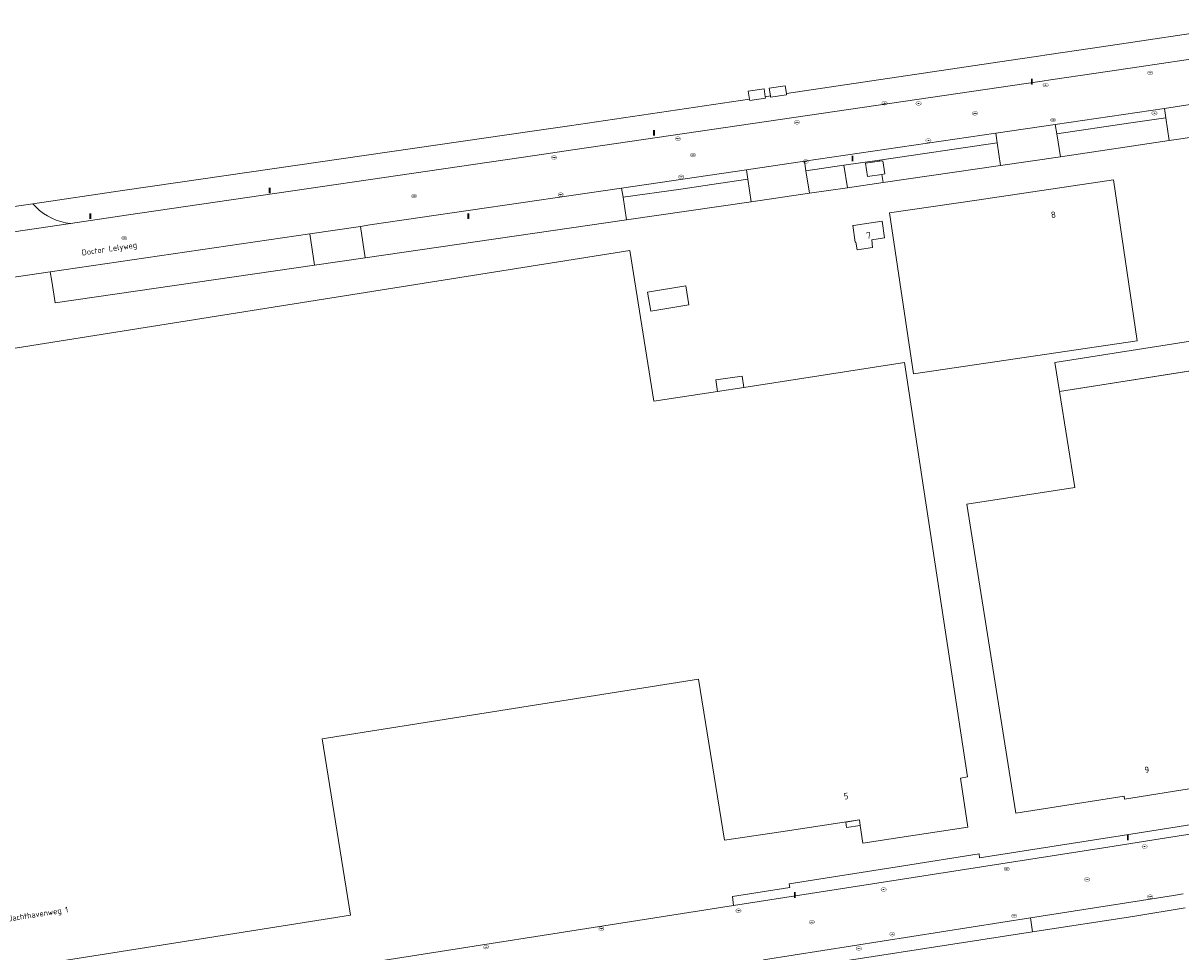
# Model space of a CAD drawing. Header units: metres. Extents: x 207155 to 208055, y 377332 to 379032.
# Tile 36 of 59: x 207592 to 207772, y 378077 to 378222. Entities that reach past the tile are written whole.
import ezdxf
from ezdxf.enums import TextEntityAlignment as Align

# ---------------------------------------------------------------- set-up
doc = ezdxf.new("R2010")
doc.units = ezdxf.units.M
for name, color, linetype, lineweight in [('GB', 1, 'Continuous', 25), ('GB11', 1, 'Continuous', 25), ('GMV', 7, 'Continuous', 25), ('GP1', 7, 'Continuous', 25)]:
    doc.layers.add(name, color=color, linetype=linetype, lineweight=lineweight)
for name, color, linetype in [('NAR', 7, 'Continuous'), ('ORL', 7, 'Continuous'), ('PPAL', 232, 'Continuous'), ('PPUT', 232, 'Continuous')]:
    doc.layers.add(name, color=color, linetype=linetype)
doc.styles.add('ISO', font='isocpeur.ttf', dxfattribs={"height": 1})

# ---------------------------------------------------------------- blocks, each defined once
blk = doc.blocks.new('put')
at = {"linetype": 'ByBlock', "lineweight": -2}
h = blk.add_hatch(color=0, dxfattribs=at)
h.dxf.hatch_style = 1
edge = h.paths.add_edge_path()
edge.add_spline(control_points=[(0.44, 0), (0.44, 0.04), (0.43, 0.09), (0.36, 0.2), (0.28, 0.26), (0.09, 0.32), (-0.02, 0.33), (-0.22, 0.29), (-0.31, 0.24), (-0.42, 0.12), (-0.44, 0.06), (-0.44, -0.06), (-0.42, -0.12), (-0.33, -0.22), (-0.28, -0.26), (-0.1, -0.33), (0.04, -0.33), (0.27, -0.27), (0.37, -0.2), (0.43, -0.08), (0.44, -0.04), (0.44, 0)], knot_values=[0, 0, 0, 0, 0.380029, 0.380029, 1.118666, 1.118666, 1.857303, 1.857303, 2.59594, 2.59594, 3.13294, 3.13294, 3.66994, 3.66994, 4.20694, 4.20694, 5.079565, 5.079565, 5.952189, 5.952189, 6.283185, 6.283185, 6.283185, 6.283185], degree=3, periodic=0)
edge = h.paths.add_edge_path(flags=16)
edge.add_ellipse((0, 0), major_axis=(0.392, 0), ratio=0.689655, start_angle=0, end_angle=360)
h = blk.add_hatch(color=0, dxfattribs=at)
h.dxf.hatch_style = 1
h.paths.add_polyline_path([(-0.1, 0, -0.096396), (-0.09, 0.04), (-0.25, 0.04, 1), (-0.25, -0.04), (-0.09, -0.04, -0.096396)])
at = {"linetype": 'ByBlock', "lineweight": -2, "true_color": 0x681648}
h = blk.add_hatch(color=219, dxfattribs=at)
h.dxf.hatch_style = 1
h.paths.add_polyline_path([(0.1, 0, 1), (-0.1, 0, 1)])
at = {"linetype": 'ByBlock', "lineweight": -2}
h = blk.add_hatch(color=0, dxfattribs=at)
h.dxf.hatch_style = 1
h.paths.add_polyline_path([(0.25, 0.04), (0.09, 0.04, -0.096396), (0.1, 0, -0.096396), (0.09, -0.04), (0.25, -0.04, 1)])
at = {"color": 0, "linetype": 'ByBlock', "lineweight": -2}
blk.add_attdef('PUT', (0.5, 0.35), '', height=0.5, dxfattribs=at)
blk = doc.blocks.new('paal')
at = {"linetype": 'ByBlock', "lineweight": -2}
h = blk.add_hatch(color=0, dxfattribs=at)
h.dxf.hatch_style = 1
h.paths.add_polyline_path([(0.15, 0.8), (-0.15, 0.8), (-0.15, -0.1), (0, -0.1, -0.414214), (-0.1, 0, -1), (0.1, 0, -0.414214), (0, -0.1), (0.15, -0.1)])
at = {"linetype": 'ByBlock', "lineweight": -2, "true_color": 0x681648}
h = blk.add_hatch(color=219, dxfattribs=at)
h.dxf.hatch_style = 1
h.paths.add_polyline_path([(-0.1, 0, 1), (0.1, 0, 1)])
at = {"color": 0, "linetype": 'ByBlock', "lineweight": -2}
blk.add_attdef('PAAL', (0.5, 0.35), '', height=0.5, dxfattribs=at)

msp = doc.modelspace()

# ---------------------------------------------------------------- linework, layer by layer
at = {"layer": 'GB', "linetype": 'Continuous', "lineweight": 13}
for points in [[(207740.413, 378194.859), (207761.738, 378198.006)], [(207726.799, 378192.85), (207740.413, 378194.859)], [(207730.503, 378167.733), (207726.799, 378192.85)], [(207721.179, 378190.919), (207725.629, 378191.573)], [(207725.629, 378191.573), (207726.013, 378188.955)], [(207721.03, 378190.897), (207721.179, 378190.919)], [(207721.414, 378188.28), (207721.03, 378190.897)], [(207721.55, 378188.3), (207721.414, 378188.28)], [(207726.013, 378188.955), (207724.038, 378188.665)], [(207574.793, 378169.3), (207686.239, 378186.993)], [(207686.239, 378186.993), (207689.977, 378163.452)], [(207765.444, 378172.89), (207730.503, 378167.733)], [(207729.101, 378169.487), (207704.048, 378165.617)], [(207738.958, 378104.807), (207729.101, 378169.487)], [(207753.331, 378164.981), (207778.425, 378168.952)], [(207699.931, 378164.981), (207689.977, 378163.452)], [(207704.048, 378165.617), (207699.931, 378164.981)], [(207755.736, 378149.976), (207753.331, 378164.981)], [(207746.513, 378099.112), (207738.859, 378147.365)], [(207638.22, 378110.754), (207696.934, 378120.074)], [(207701.039, 378094.888), (207696.934, 378120.074)], [(207642.595, 378083.199), (207638.22, 378110.754)], [(207737.847, 378104.583), (207738.958, 378104.807)], [(207738.994, 378096.934), (207737.847, 378104.583)], [(207788.586, 378105.332), (207763.48, 378101.297)], [(207763.402, 378101.791), (207746.513, 378099.112)], [(207763.48, 378101.297), (207763.402, 378101.791)], [(207722.084, 378098.063), (207709.792, 378096.209)], [(207722.219, 378097.186), (207722.084, 378098.063)], [(207722.643, 378094.426), (207722.219, 378097.186)], [(207709.792, 378096.209), (207701.039, 378094.888)], [(207722.643, 378094.426), (207728.373, 378095.305)], [(207728.373, 378095.305), (207738.994, 378096.934)], [(207642.595, 378083.199), (207595.016, 378075.645)]]:
    msp.add_lwpolyline(points, dxfattribs=at)
at = {"layer": 'GB11', "linetype": 'Continuous', "lineweight": 13}
for points in [[(207761.738, 378198.006), (207765.444, 378172.89)], [(207721.739, 378187.112), (207721.55, 378188.3)], [(207724.148, 378187.46), (207721.739, 378187.112)], [(207724.038, 378188.665), (207724.148, 378187.46)], [(207738.859, 378147.365), (207755.736, 378149.976)]]:
    msp.add_lwpolyline(points, dxfattribs=at)
at = {"layer": 'GMV', "linetype": 'Continuous', "lineweight": 13}
for points in [[(207784.601, 378222.494), (207765.153, 378219.601)], [(207758.471, 378218.607), (207751.358, 378217.549)], [(207758.471, 378218.607), (207765.153, 378219.601)], [(207745.397, 378216.662), (207710.675, 378211.497)], [(207745.397, 378216.662), (207750.047, 378217.354)], [(207750.047, 378217.354), (207751.358, 378217.549)], [(207765.747, 378215.679), (207779.738, 378217.737)], [(207751.931, 378213.653), (207759.041, 378214.695)], [(207759.041, 378214.695), (207765.747, 378215.679)], [(207677.355, 378202.716), (207750.601, 378213.458)], [(207708.184, 378211.127), (207708.001, 378212.345), (207710.492, 378212.718), (207710.675, 378211.497)], [(207750.601, 378213.458), (207751.931, 378213.653)], [(207704.733, 378211.853), (207707.192, 378212.218), (207707.371, 378211.006)], [(207704.912, 378210.64), (207704.733, 378211.853)], [(207707.371, 378211.006), (207707.408, 378210.757), (207704.949, 378210.392), (207704.912, 378210.64)], [(207708.184, 378211.127), (207707.371, 378211.006)], [(207710.703, 378211.311), (207708.212, 378210.939), (207708.184, 378211.127)], [(207710.675, 378211.497), (207710.703, 378211.311)], [(207704.912, 378210.64), (207676.815, 378206.461)], [(207752.646, 378206.68), (207769.719, 378209.187)], [(207769.719, 378209.187), (207774.388, 378209.872)], [(207769.92, 378207.734), (207769.719, 378209.187)], [(207769.92, 378207.734), (207764.102, 378206.86)], [(207769.92, 378207.734), (207770.467, 378204.176)], [(207670.988, 378205.635), (207611.693, 378197.013)], [(207670.988, 378205.635), (207676.815, 378206.461)], [(207743.369, 378205.318), (207752.646, 378206.68)], [(207752.9, 378205.197), (207752.646, 378206.68)], [(207764.102, 378206.86), (207752.9, 378205.197)], [(207743.369, 378205.318), (207713.493, 378200.932)], [(207743.586, 378203.782), (207725.197, 378201.109)], [(207743.586, 378203.782), (207743.369, 378205.318)], [(207743.586, 378203.782), (207744.112, 378200.256)], [(207752.9, 378205.197), (207753.501, 378201.631)], [(207753.501, 378201.631), (207770.467, 378204.176)], [(207775.148, 378204.858), (207770.467, 378204.176)], [(207612.247, 378193.169), (207671.422, 378201.846)], [(207671.422, 378201.846), (207677.355, 378202.716)], [(207713.493, 378200.932), (207704.45, 378199.604)], [(207713.733, 378199.443), (207713.493, 378200.932)], [(207719.647, 378200.303), (207713.733, 378199.443)], [(207725.197, 378201.109), (207719.647, 378200.303)], [(207719.647, 378200.303), (207720.223, 378196.788)], [(207725.57, 378198.882), (207723.334, 378198.568), (207723.046, 378200.616), (207725.228, 378200.922)], [(207725.197, 378201.109), (207725.228, 378200.922)], [(207725.228, 378200.922), (207725.751, 378200.995), (207726.038, 378198.948)], [(207725.786, 378197.595), (207744.112, 378200.256)], [(207744.112, 378200.256), (207753.501, 378201.631)], [(207684.956, 378196.742), (207704.45, 378199.604)], [(207704.641, 378198.121), (207704.45, 378199.604)], [(207713.733, 378199.443), (207714.289, 378195.926)], [(207726.038, 378198.948), (207725.57, 378198.882)], [(207725.57, 378198.882), (207725.786, 378197.595)], [(207611.693, 378197.013), (207607.034, 378196.336)], [(207645.663, 378190.974), (207684.956, 378196.742)], [(207685.186, 378195.299), (207684.956, 378196.742)], [(207694.182, 378196.594), (207685.186, 378195.299)], [(207700.058, 378197.455), (207694.182, 378196.594)], [(207704.641, 378198.121), (207700.058, 378197.455)], [(207705.156, 378194.6), (207704.641, 378198.121)], [(207714.289, 378195.926), (207720.223, 378196.788)], [(207725.786, 378197.595), (207720.223, 378196.788)], [(207607.034, 378196.336), (207593.012, 378194.297)], [(207685.186, 378195.299), (207685.727, 378191.78)], [(207714.289, 378195.926), (207705.156, 378194.6)], [(207593.012, 378194.297), (207584.962, 378193.127)], [(207593.012, 378194.297), (207593.513, 378193.759), (207594.074, 378193.251), (207594.674, 378192.791), (207595.311, 378192.383), (207595.98, 378192.029), (207596.676, 378191.733), (207597.395, 378191.496), (207598.131, 378191.32), (207598.878, 378191.206)], [(207612.247, 378193.169), (207607.612, 378192.489)], [(207705.156, 378194.6), (207685.727, 378191.78)], [(207579.754, 378188.398), (207598.878, 378191.206)], [(207598.878, 378191.206), (207607.612, 378192.489)], [(207685.727, 378191.78), (207644.908, 378185.854)], [(207595.74, 378183.646), (207636.294, 378189.599)], [(207636.294, 378189.599), (207644.185, 378190.757)], [(207637.012, 378184.707), (207636.294, 378189.599)], [(207644.185, 378190.757), (207645.663, 378190.974)], [(207644.908, 378185.854), (207644.185, 378190.757)], [(207644.908, 378185.854), (207637.012, 378184.707)], [(207596.524, 378178.829), (207637.012, 378184.707)], [(207595.996, 378182.22), (207595.74, 378183.646)], [(207596.524, 378178.829), (207595.996, 378182.22)], [(207769.068, 378095.109), (207828.515, 378104.42)], [(207764.447, 378095.858), (207789.774, 378099.864)], [(207740.825, 378092.149), (207764.447, 378095.858)], [(207702.443, 378084.685), (207761.862, 378093.972)], [(207761.862, 378093.972), (207769.068, 378095.109)], [(207728.972, 378090.906), (207740.762, 378092.759)], [(207740.762, 378092.759), (207740.825, 378092.149)], [(207711.105, 378088.098), (207728.972, 378090.906)], [(207711.193, 378087.523), (207711.105, 378088.098)], [(207702.254, 378086.127), (207711.193, 378087.523)], [(207748.816, 378082.784), (207771.124, 378086.283)], [(207771.124, 378086.283), (207772.61, 378086.516)], [(207634.694, 378074.096), (207702.443, 378084.685)], [(207702.254, 378086.127), (207702.443, 378084.685)], [(207748.816, 378082.784), (207707.103, 378076.24)], [(207749.116, 378080.59), (207748.816, 378082.784)], [(207764.781, 378083.01), (207749.116, 378080.59)], [(207772.95, 378084.342), (207764.781, 378083.01)], [(207749.116, 378080.59), (207707.415, 378074.148)]]:
    msp.add_lwpolyline(points, dxfattribs=at)
msp.add_lwpolyline([(207558.22, 378164.708, -0.0393606), (207558.44, 378167.298, -0.0331377), (207559.03, 378169.829, -0.0302688), (207559.788, 378171.878, -0.0508191), (207560.859, 378173.782), (207561.086, 378174.1, -0.0343884), (207562.8, 378176.137, -0.0628814), (207565.177, 378178.052, -0.0577857), (207567.967, 378179.359, -0.0577447), (207570.98, 378180.001), (207595.74, 378183.646)], format="xyb", dxfattribs=at)
at = {"layer": 'GP1', "linetype": 'Continuous', "lineweight": 13}
for points in [[(207695.47, 378178.53), (207689.497, 378177.536), (207689.007, 378180.484), (207694.979, 378181.477), (207695.47, 378178.53)], [(207774.761, 378172.991), (207752.618, 378169.487)], [(207752.618, 378169.487), (207753.331, 378164.981)], [(207753.331, 378164.981), (207775.474, 378168.485)], [(207703.796, 378167.385), (207699.672, 378166.797)], [(207699.672, 378166.797), (207699.931, 378164.981)], [(207704.048, 378165.617), (207703.796, 378167.385)], [(207719.958, 378097.742), (207722.084, 378098.063)], [(207720.084, 378096.892), (207719.958, 378097.742)], [(207720.084, 378096.892), (207722.219, 378097.186)]]:
    msp.add_lwpolyline(points, dxfattribs=at)

# ---------------------------------------------------------------- block references
at = {"layer": 'PPAL', "linetype": 'Continuous', "lineweight": 13}
for p in [(207749, 378213), (207690, 378205), (207721, 378201), (207630, 378196), (207602, 378192), (207661, 378192), (207764, 378095), (207712, 378086)]:
    msp.add_blockref('paal', p, dxfattribs=at)
at = {"layer": 'PPUT', "linetype": 'Continuous', "lineweight": 13}
for p in [(207767.472, 378214.731), (207751.154, 378212.817), (207726, 378210), (207731.318, 378209.957), (207712.336, 378207.02), (207740.14, 378208.41), (207752.345, 378207.37), (207768.153, 378208.432), (207693.742, 378204.453), (207732.85, 378204.169), (207696.11, 378201.9), (207674.41, 378201.502), (207713.697, 378200.892), (207694.252, 378198.495), (207652.56, 378195.5), (207675.431, 378195.715), (207607.29, 378188.94), (207766.62, 378093.919), (207745.076, 378090.406), (207757.64, 378088.77), (207725.864, 378087.206), (207767.471, 378086.088), (207703.192, 378083.898), (207746.268, 378083.086), (207681.78, 378081.087), (207714.64, 378082.11), (207727.226, 378080.227), (207663.785, 378078.209), (207722, 378078)]:
    msp.add_blockref('put', p, dxfattribs=at)

# ---------------------------------------------------------------- texts
at = {"layer": 'NAR', "linetype": 'Continuous', "lineweight": 13, "style": 'ISO'}
for s, rotation, p in [('8', 8.4, (207752.366, 378192.58)), ('7', 8.3, (207723.522, 378189.343)), ('9', 9.1, (207766.964, 378105.903)), ('5', 8.6, (207720.004, 378101.794))]:
    msp.add_text(s, height=1, rotation=rotation, dxfattribs=at).set_placement(p, align=Align.MIDDLE_CENTER)
at = {"layer": 'ORL', "linetype": 'Continuous', "lineweight": 13, "style": 'ISO'}
for s, rotation, p in [('Doctor Lelyweg', 8.3, (207604.962, 378187.272)), ('Jachthavenweg 1', 8.9, (207593.895, 378083.384))]:
    msp.add_text(s, height=0.9, rotation=rotation, dxfattribs=at).set_placement(p, align=Align.MIDDLE_CENTER)

doc.saveas('drawing.dxf')
